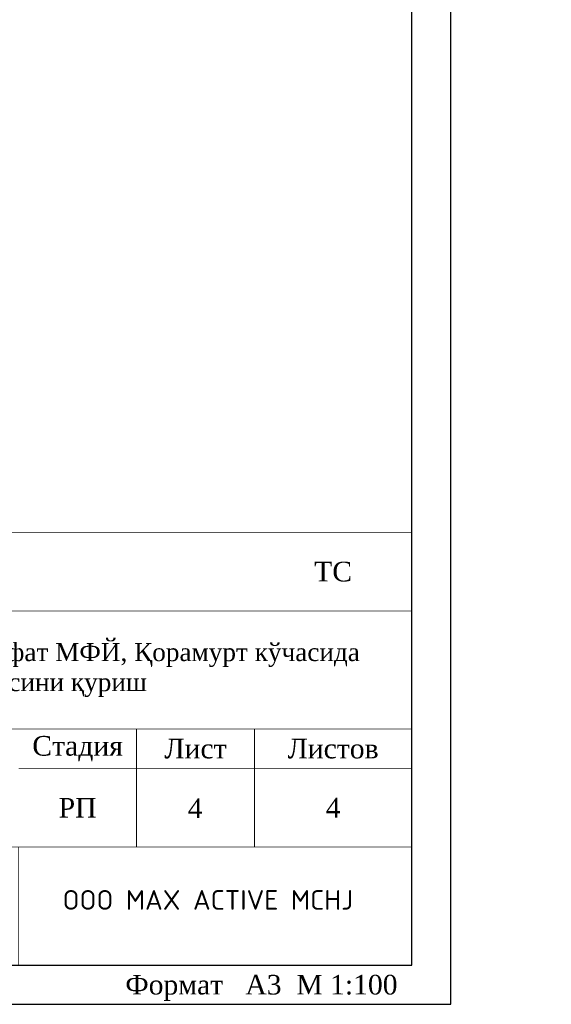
# Model space of a CAD drawing. Header units: millimetres. Extents: x 0 to 1576219, y -334896 to 156638.
# Tile 61 of 63: x 1114125 to 1161862, y -212044 to -123681. Entities that reach past the tile are written whole.
import ezdxf

# ---------------------------------------------------------------- set-up
doc = ezdxf.new("R2010")
doc.units = ezdxf.units.MM
doc.layers.add('0 @ 1 (1)', color=7, linetype='Continuous')
doc.layers.add('ВЫНОСКИ', color=7, linetype='Continuous')
doc.styles.add('##KLK', font='times.ttf')
doc.styles.add('GOST', font='isocpeur.ttf')
doc.styles.add('ISO_1.0', font='isocpeur.ttf')

# ---------------------------------------------------------------- blocks, each defined once
blk = doc.blocks.new('ap-2')
at = {"ltscale": 10, "const_width": 10}
for points in [[(0, 5500), (-18500, 5500), (-18500, 0), (0, 0), (0, 5500)], [(0, 4500), (-12000, 4500)], [(0, 3000), (-18500, 3000)], [(-3500, 1500), (-3500, 3000)], [(-2000, 1500), (-2000, 3000)], [(0, 2500), (-5000, 2500)], [(0, 1500), (-12000, 1500)]]:
    blk.add_lwpolyline(points, dxfattribs=at)
blk.add_lwpolyline([(-5000, 1500), (0, 1500), (0, 0), (-5000, 0)], close=True, dxfattribs=at)
blk.add_lwpolyline([(-5000, 1500), (0, 1500), (0, 0), (-5000, 0)], close=True, dxfattribs=at)
blk.add_lwpolyline([(-5000, 1500), (0, 1500), (0, 0), (-5000, 0)], close=True, dxfattribs=at)
at = {"char_height": 250, "attachment_point": 5}
for s, insert, width, style in [('ТС', (-1000, 5000), 2000, '##KLK'), ('Стадия', (-4250, 2750), 1500, '##KLK'), ('Лист', (-2750, 2750), 1500, '##KLK'), ('Листов', (-1000, 2750), 2000, '##KLK'), ('РП', (-4250, 2000), 1500, '##KLK'), ('4', (-1000, 2000), 2000, '##KLK'), ('OOO MAX ACTIVE MCHJ', (-2593, 828), 3902.82, 'GOST')]:
    blk.add_mtext(s, dxfattribs=dict(at, insert=insert, width=width, style=style))
at = {"ltscale": 100, "transparency": 33554687, "insert": (-6000, 3750), "char_height": 250, "width": 10801.02, "attachment_point": 5, "style": 'GOST'}
blk.add_mtext('\\pt2727.25;{\\fTimes New Roman|b0|i0|c204|p18;\\H0.91667x;Тошкент вилояти\\fTimes New Roman|b0|i0|c0|p18;, \\fTimes New Roman|b0|i0|c204|p18;Қибрай тумани\\fTimes New Roman|b0|i0|c0|p18;, \\fTimes New Roman|b0|i0|c204|p18;Маърифат МФЙ\\fTimes New Roman|b0|i0|c0|p18;, \\fTimes New Roman|b0|i0|c204|p18;Қорамурт кўчасида \\fTimes New Roman|b0|i0|c0|p18;50 \\fTimes New Roman|b0|i0|c204|p18;ўринли Хоспис биносини қуриш}', dxfattribs=at)

msp = doc.modelspace()

# ---------------------------------------------------------------- linework, layer by layer
for points in [[(857074.49, -212044.215), (1152849.821, -212044.215), (1152849.821, -2888.802), (857074.49, -2888.802)], [(871159.03, -208523.08), (1149328.686, -208523.08), (1149328.686, -6409.937), (871159.03, -6409.937)]]:
    msp.add_lwpolyline(points, close=True)

# ---------------------------------------------------------------- block references
at = {"xscale": 7.060150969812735, "yscale": 7.060150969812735, "zscale": 7.060150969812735}
msp.add_blockref('ap-2', (1149330.403, -208523.08), dxfattribs=at)

# ---------------------------------------------------------------- texts
at = {"layer": '0 @ 1 (1)', "attachment_point": 5, "style": '##KLK'}
for s, insert, char_height, width in [('4', (1129879.487, -194452.351), 1760.567, 10729.32006), ('Формат   A3  M 1:100', (1135832.965, -210568.295), 1760.56745, 28169.07918)]:
    msp.add_mtext(s, dxfattribs=dict(at, insert=insert, char_height=char_height, width=width))
at = {"layer": 'ВЫНОСКИ', "color": 7, "lineweight": 0, "insert": (740193.485, -198339.377), "char_height": 750, "width": 5936.06224, "attachment_point": 1, "style": 'ISO_1.0'}
msp.add_mtext('\\pi1111.78112;Узел 1-1', dxfattribs=at)

doc.saveas('drawing.dxf')
